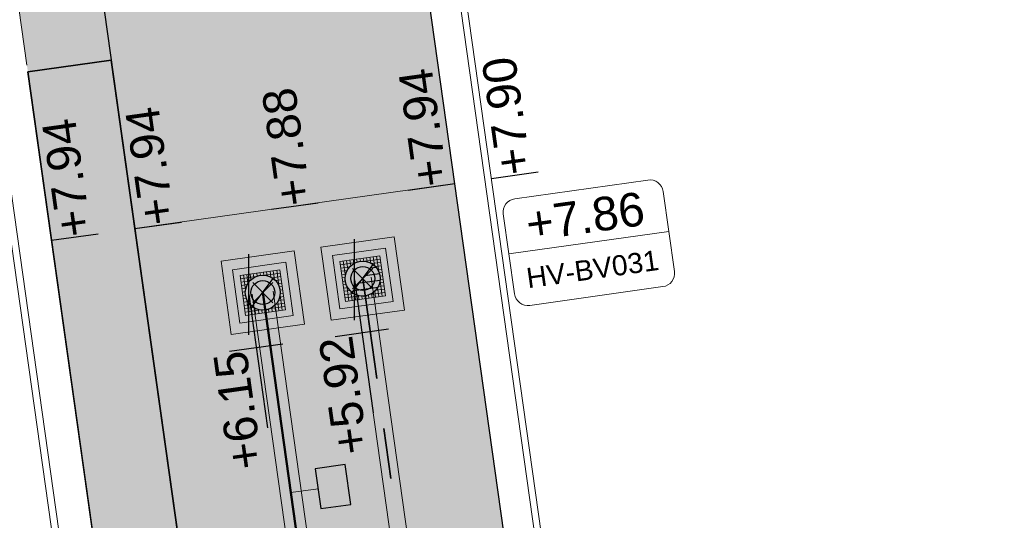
# Model space of a CAD drawing. Extents: x 98477 to 100410, y 398052 to 398969.
# Tile 162 of 256: x 98533.69 to 98548.32, y 398437.98 to 398445.42. Entities that reach past the tile are written whole.
import ezdxf
from ezdxf.enums import TextEntityAlignment as Align

# ---------------------------------------------------------------- set-up
doc = ezdxf.new("R2010")
doc.units = 0
for name, pattern in [('AL-NUTSTRACE', [17, 5, -3.5, 0, -3.5, 5]), ('RI-DWA', [9.75, 4.5, -0.75, 0.75, -0.75, 0.75, -0.75, 0.75, -0.75]), ('RI-RWA', [8.25, 4.5, -0.75, 0.75, -0.75, 0.75, -0.75])]:
    doc.linetypes.add(name, pattern=pattern)
for name, color, linetype, lineweight in [('N-GW-hoogtelijn laagte NAP +7.50', 90, 'AL-HOOGTELIJN +7.50', 18), ('N-KO-kantbegrenzing grondwerk', 70, 'Continuous', 25), ('N-KO-kantverharding', 2, 'Continuous', 25), ('N-RI-DWA b.o.b.', 24, 'Continuous', 25), ('N-RI-DWA hoofdriool', 24, 'RI-DWA', 35), ('N-RI-DWA hoofdriool buiswand', 24, 'Continuous', 13), ('N-RI-DWA put', 1, 'Continuous', 25), ('N-RI-DWA putdeksel', 7, 'Continuous', 18), ('N-RI-DWA putnummer', 24, 'Continuous', 18), ('N-RI-DWA putwand', 7, 'Continuous', 18), ('N-RI-RWA b.o.b.', 162, 'Continuous', 25), ('N-RI-RWA hoofdriool', 162, 'RI-RWA', 50), ('N-RI-RWA hoofdriool buiswand', 162, 'Continuous', 13), ('N-RI-RWA kolkaansluitleiding', 132, 'RI-RWA', 18), ('N-RI-RWA put', 1, 'Continuous', 25), ('N-RI-RWA putdeksel', 7, 'Continuous', 18), ('N-RI-RWA putnummer', 162, 'Continuous', 18), ('N-RI-RWA putwand', 7, 'Continuous', 18), ('N-RI-straatkolk', 7, 'Continuous', 25), ("N-VH-arcering 'MAT' grijs 251", 251, 'Continuous', 18), ('N-VH-arcering printbeton', 8, 'Continuous', 9), ('X-AL-hoogtelijn - Niv 1', 1, 'AL-HOOGTELIJN', 18), ('X-AL-nutstrace VERWERKT', 252, 'AL-NUTSTRACE', 18), ('X-AL-planthoogte VERWERKT', 180, 'Continuous', 25), ('X-AL-rapporttekening blauw', 125, 'Continuous', 25)]:
    doc.layers.add(name, color=color, linetype=linetype, lineweight=lineweight)
for name, color, linetype, plot in [('X-AL-contourlijnen', 30, 'Continuous', False), ('X-AL-hulplijn', 30, 'Continuous', False), ('X-AL-hulplijn riolering', 30, 'Continuous', False)]:
    doc.layers.add(name, color=color, linetype=linetype, plot=plot)
doc.styles.add('CS Annotative', font='arial.ttf')
doc.styles.get("Standard").update_dxf_attribs({"font": 'txt.shx'})
doc.linetypes.add('AL-HOOGTELIJN', pattern='A,10,-1.5,["H",Standard,S=0.9,R=0,X=-0.3,Y=-0.45],-1.5,30', length=43)
doc.linetypes.add('AL-HOOGTELIJN +7.50', pattern='A,7.5,-1.5,["+7.50",Standard,S=0.9,R=0,X=-0.3,Y=-0.45],-4.5,22.5', length=36)

# ---------------------------------------------------------------- blocks, each defined once
blk = doc.blocks.new('*U63')
h = blk.add_hatch(color=256)
h.dxf.hatch_style = 1
h.paths.add_polyline_path([(-0.156, -0.208, 0.618819), (0.26, 0, 0.235469), (0.156, 0.208)])
at = {"flags": 128}
blk.add_lwpolyline([(-0.156, -0.208), (0.156, 0.208)], dxfattribs=at)
blk.add_circle((0, 0), 0.26)
at = {"layer": 'N-RI-RWA putdeksel', "flags": 128}
blk.add_lwpolyline([(-0.255, -0.339), (0.339, -0.255), (0.255, 0.339), (-0.339, 0.255)], close=True, dxfattribs=at)
at = {"layer": 'N-RI-RWA putdeksel', "lineweight": 5, "flags": 128}
for points in [[(-0.042, 0.297), (-0.036, 0.257)], [(0.008, 0.304), (0.014, 0.26)], [(0.057, 0.311), (0.066, 0.252)], [(0.107, 0.318), (0.119, 0.231)], [(0.156, 0.325), (0.175, 0.192)], [(0.206, 0.332), (0.238, 0.106)], [(-0.332, 0.206), (-0.106, 0.238)], [(-0.325, 0.156), (-0.192, 0.175)], [(-0.289, 0.262), (-0.258, 0.036)], [(-0.24, 0.269), (-0.221, 0.137)], [(-0.19, 0.276), (-0.178, 0.189)], [(-0.141, 0.283), (-0.132, 0.224)], [(-0.091, 0.29), (-0.085, 0.246)], [(0.036, 0.258), (0.262, 0.289)], [(0.137, 0.221), (0.269, 0.24)], [(0.189, 0.178), (0.276, 0.19)], [(-0.318, 0.107), (-0.231, 0.119)], [(-0.311, 0.057), (-0.252, 0.066)], [(-0.304, 0.008), (-0.26, 0.014)], [(0.224, 0.132), (0.283, 0.141)], [(0.246, 0.085), (0.29, 0.091)], [(0.257, 0.036), (0.297, 0.042)], [(-0.297, -0.042), (-0.257, -0.036)], [(-0.29, -0.091), (-0.246, -0.085)], [(-0.283, -0.141), (-0.224, -0.132)], [(-0.238, -0.106), (-0.206, -0.332)], [(0.221, -0.137), (0.24, -0.269)], [(0.231, -0.119), (0.318, -0.107)], [(0.252, -0.066), (0.311, -0.057)], [(0.258, -0.036), (0.289, -0.262)], [(0.26, -0.014), (0.304, -0.008)], [(-0.276, -0.19), (-0.189, -0.178)], [(-0.269, -0.24), (-0.137, -0.221)], [(-0.262, -0.289), (-0.036, -0.258)], [(-0.175, -0.192), (-0.156, -0.325)], [(-0.119, -0.231), (-0.107, -0.318)], [(-0.066, -0.252), (-0.057, -0.311)], [(-0.014, -0.26), (-0.008, -0.304)], [(0.036, -0.257), (0.042, -0.297)], [(0.085, -0.246), (0.091, -0.29)], [(0.106, -0.238), (0.332, -0.206)], [(0.132, -0.224), (0.141, -0.283)], [(0.178, -0.189), (0.19, -0.276)], [(0.192, -0.175), (0.325, -0.156)]]:
    blk.add_lwpolyline(points, dxfattribs=at)
at = {"layer": 'N-RI-RWA putwand', "flags": 128}
for points in [[(-0.468, -0.621), (0.621, -0.468), (0.468, 0.621), (-0.621, 0.468)], [(-0.34, -0.452), (0.452, -0.34), (0.34, 0.452), (-0.452, 0.34)]]:
    blk.add_lwpolyline(points, close=True, dxfattribs=at)
blk = doc.blocks.new('*U64')
h = blk.add_hatch()
h.set_pattern_fill('ANSI31', color=256, scale=0.8, angle=143)
h.set_pattern_definition([(188, (-3e-16, -1e-16), (0.013917, -0.099027), [])])
h.paths.add_polyline_path([(-0.156, -0.208, 0.618819), (0.26, 0, 0.235469), (0.156, 0.208)])
at = {"flags": 128}
blk.add_lwpolyline([(-0.156, -0.208), (0.156, 0.208)], dxfattribs=at)
blk.add_circle((0, 0), 0.26)
at = {"layer": 'N-RI-DWA putdeksel', "flags": 128}
blk.add_lwpolyline([(-0.255, -0.339), (0.339, -0.255), (0.255, 0.339), (-0.339, 0.255)], close=True, dxfattribs=at)
at = {"layer": 'N-RI-DWA putdeksel', "lineweight": 5, "flags": 128}
for points in [[(-0.042, 0.297), (-0.036, 0.257)], [(0.008, 0.304), (0.014, 0.26)], [(0.057, 0.311), (0.066, 0.252)], [(0.107, 0.318), (0.119, 0.231)], [(0.156, 0.325), (0.175, 0.192)], [(0.206, 0.332), (0.238, 0.106)], [(-0.332, 0.206), (-0.106, 0.238)], [(-0.325, 0.156), (-0.192, 0.175)], [(-0.289, 0.262), (-0.258, 0.036)], [(-0.24, 0.269), (-0.221, 0.137)], [(-0.19, 0.276), (-0.178, 0.189)], [(-0.141, 0.283), (-0.132, 0.224)], [(-0.091, 0.29), (-0.085, 0.246)], [(0.036, 0.258), (0.262, 0.289)], [(0.137, 0.221), (0.269, 0.24)], [(0.189, 0.178), (0.276, 0.19)], [(-0.318, 0.107), (-0.231, 0.119)], [(-0.311, 0.057), (-0.252, 0.066)], [(-0.304, 0.008), (-0.26, 0.014)], [(0.224, 0.132), (0.283, 0.141)], [(0.246, 0.085), (0.29, 0.091)], [(0.257, 0.036), (0.297, 0.042)], [(-0.297, -0.042), (-0.257, -0.036)], [(-0.29, -0.091), (-0.246, -0.085)], [(-0.283, -0.141), (-0.224, -0.132)], [(-0.238, -0.106), (-0.206, -0.332)], [(0.221, -0.137), (0.24, -0.269)], [(0.231, -0.119), (0.318, -0.107)], [(0.252, -0.066), (0.311, -0.057)], [(0.258, -0.036), (0.289, -0.262)], [(0.26, -0.014), (0.304, -0.008)], [(-0.276, -0.19), (-0.189, -0.178)], [(-0.269, -0.24), (-0.137, -0.221)], [(-0.262, -0.289), (-0.036, -0.258)], [(-0.175, -0.192), (-0.156, -0.325)], [(-0.119, -0.231), (-0.107, -0.318)], [(-0.066, -0.252), (-0.057, -0.311)], [(-0.014, -0.26), (-0.008, -0.304)], [(0.036, -0.257), (0.042, -0.297)], [(0.085, -0.246), (0.091, -0.29)], [(0.106, -0.238), (0.332, -0.206)], [(0.132, -0.224), (0.141, -0.283)], [(0.178, -0.189), (0.19, -0.276)], [(0.192, -0.175), (0.325, -0.156)]]:
    blk.add_lwpolyline(points, dxfattribs=at)
at = {"layer": 'N-RI-DWA putwand', "flags": 128}
for points in [[(-0.468, -0.621), (0.621, -0.468), (0.468, 0.621), (-0.621, 0.468)], [(-0.34, -0.452), (0.452, -0.34), (0.34, 0.452), (-0.452, 0.34)]]:
    blk.add_lwpolyline(points, close=True, dxfattribs=at)
blk = doc.blocks.new('*U102')
at = {"layer": 'X-AL-hulplijn', "flags": 128}
blk.add_lwpolyline([(0.347, 0.049), (-0.347, -0.049)], dxfattribs=at)
at = {"layer": 'X-AL-planthoogte VERWERKT', "linetype": 'Continuous', "style": 'CS Annotative'}
blk.add_attdef('HOOGTE-RECHTS', text='', height=0.5, rotation=262, dxfattribs=at).set_placement((0, 0), align=Align.MIDDLE_LEFT)
blk = doc.blocks.new('*U103')
at = {"layer": 'X-AL-hulplijn', "flags": 128}
blk.add_lwpolyline([(0.347, 0.049), (-0.347, -0.049)], dxfattribs=at)
at = {"layer": 'X-AL-planthoogte VERWERKT', "linetype": 'Continuous', "style": 'CS Annotative'}
blk.add_attdef('HOOGTE-RECHTS', text='', height=0.5, rotation=262, dxfattribs=at).set_placement((0, 0), align=Align.MIDDLE_LEFT)
blk = doc.blocks.new('*U104')
at = {"layer": 'X-AL-hulplijn', "flags": 128}
blk.add_lwpolyline([(0.347, 0.049), (-0.347, -0.049)], dxfattribs=at)
at = {"layer": 'X-AL-planthoogte VERWERKT', "linetype": 'Continuous', "style": 'CS Annotative'}
blk.add_attdef('HOOGTE-RECHTS', text='', height=0.5, rotation=262, dxfattribs=at).set_placement((0, 0), align=Align.MIDDLE_LEFT)
blk = doc.blocks.new('*U550')
at = {"layer": 'X-AL-hulplijn riolering'}
for points in [[(-0.628, 0.628), (0, 0), (0.628, 0.628, 0.414214)], [(0, 0), (-0.628, -0.628, 0.414214), (0.628, -0.628)]]:
    blk.add_hatch(color=256, dxfattribs=at).paths.add_polyline_path(points)
at = {"lineweight": 9}
blk.add_line((-31.226, -4.298), (-19.343, -2.628), dxfattribs=at)
blk.add_lwpolyline([(-29.679, -8.12), (-19.777, -6.728, 0.414214), (-18.926, -5.599), (-19.761, 0.343, 0.414214), (-20.89, 1.194), (-30.793, -0.198, 0.414214), (-31.644, -1.327), (-30.809, -7.269, 0.414214)], format="xyb", close=True)
at = {"layer": 'X-AL-hulplijn riolering'}
for points in [[(0.753, -0.753), (-0.753, 0.753)], [(0.753, 0.753), (-0.753, -0.753)]]:
    blk.add_lwpolyline(points, dxfattribs=at)
blk.add_circle((0, 0), 0.887, dxfattribs=at)
at = {"style": 'CS Annotative'}
for tag, height, p in [('HOOGTE', 2.5, (-25.56, -1.506)), ('NR', 1.5, (-25.01, -5.419))]:
    blk.add_attdef(tag, text='', height=height, rotation=8, dxfattribs=at).set_placement(p, align=Align.MIDDLE_CENTER)
blk = doc.blocks.new('*U112')
at = {"layer": 'X-AL-hulplijn riolering', "flags": 128}
for points in [[(0, -3), (0, 3)], [(0, 0), (1.392, -9.903)], [(2.537, -3.683), (-1.424, -4.239)]]:
    blk.add_lwpolyline(points, dxfattribs=at)
at = {"layer": 'N-RI-DWA b.o.b.', "linetype": 'Continuous', "style": 'CS Annotative'}
blk.add_attdef('B.o.b.links', text='', height=0.5, rotation=98, dxfattribs=at).set_placement((-0.285, -0.848), align=Align.MIDDLE_RIGHT)
blk = doc.blocks.new('*U113')
at = {"layer": 'X-AL-hulplijn riolering', "flags": 128}
for points in [[(0, -3), (0, 3)], [(0, 0), (1.392, -9.903)], [(2.537, -3.683), (-1.424, -4.239)]]:
    blk.add_lwpolyline(points, dxfattribs=at)
at = {"layer": 'N-RI-RWA b.o.b.', "linetype": 'Continuous', "style": 'CS Annotative'}
blk.add_attdef('B.o.b.links', text='', height=0.5, rotation=98, dxfattribs=at).set_placement((-0.285, -0.848), align=Align.MIDDLE_RIGHT)
blk = doc.blocks.new('*U558')
at = {"layer": 'X-AL-hulplijn riolering'}
for points in [[(-0.628, 0.628), (0, 0), (0.628, 0.628, 0.414214)], [(0, 0), (-0.628, -0.628, 0.414214), (0.628, -0.628)]]:
    blk.add_hatch(color=256, dxfattribs=at).paths.add_polyline_path(points)
at = {"lineweight": 9}
blk.add_line((10.851, 1.828), (22.734, 3.498), dxfattribs=at)
blk.add_lwpolyline([(12.398, -1.994), (22.301, -0.602, 0.414214), (23.152, 0.527), (22.317, 6.469, 0.414214), (21.187, 7.32), (11.285, 5.928, 0.414214), (10.433, 4.799), (11.268, -1.143, 0.414214)], format="xyb", close=True)
at = {"layer": 'X-AL-hulplijn riolering'}
for points in [[(0.753, -0.753), (-0.753, 0.753)], [(0.753, 0.753), (-0.753, -0.753)]]:
    blk.add_lwpolyline(points, dxfattribs=at)
blk.add_circle((0, 0), 0.887, dxfattribs=at)
at = {"style": 'CS Annotative'}
for tag, height, p in [('HOOGTE', 2.5, (16.518, 4.619)), ('NR', 1.5, (17.068, 0.706))]:
    blk.add_attdef(tag, text='', height=height, rotation=8, dxfattribs=at).set_placement(p, align=Align.MIDDLE_CENTER)
blk = doc.blocks.new('*U794')
blk.add_lwpolyline([(-1.323, 1.329), (-0.905, -1.642), (1.323, -1.329), (0.905, 1.642)], close=True)
blk.add_solid([(-1.323, 1.329), (0.905, 1.642), (-1.323, 1.329), (-0.905, -1.642)])

msp = doc.modelspace()

# ---------------------------------------------------------------- hatches: boundary and pattern name
at = {"layer": "N-VH-arcering 'MAT' grijs 251"}
h = msp.add_hatch(color=256, dxfattribs=at)
h.dxf.hatch_style = 1
edge = h.paths.add_edge_path()
edge.add_line((98801.71, 398275.503), (98759.079, 398269.511))
edge.add_arc((98758.557, 398273.225), 3.75, 188, 278, ccw=False)
edge.add_line((98754.843, 398272.703), (98754.732, 398273.495))
edge.add_arc((98759.436, 398274.156), 4.75, 98, 188, ccw=False)
edge.add_line((98758.775, 398278.86), (98802.644, 398285.025))
edge.add_arc((98800.8, 398298.146), 13.25, 278, 315.3696)
edge.add_arc((98814.321, 398284.798), 5.75, 98, 135.3696, ccw=False)
edge.add_line((98813.521, 398290.492), (98817.945, 398291.114))
edge.add_arc((98818.745, 398285.42), 5.75, 8, 98, ccw=False)
edge.add_line((98824.439, 398286.22), (98832.122, 398231.557))
edge.add_arc((98824.447, 398230.479), 7.75, -36.9034, 8, ccw=False)
edge.add_line((98830.645, 398225.825), (98822.025, 398214.347))
edge.add_arc((98828.622, 398209.393), 8.25, 143.0966, 188)
edge.add_line((98820.453, 398208.245), (98820.952, 398204.691))
edge.add_line((98820.952, 398204.691), (98824.988, 398175.974))
edge.add_line((98824.988, 398175.974), (98826.345, 398166.319))
edge.add_arc((98829.563, 398166.771), 3.25, 188, 278)
edge.add_line((98830.016, 398163.553), (98845.496, 398165.728))
edge.add_line((98845.496, 398165.728), (98850.051, 398166.368))
edge.add_line((98850.051, 398166.368), (98871.26, 398169.349))
edge.add_line((98871.26, 398169.349), (98879.777, 398170.546))
edge.add_line((98879.777, 398170.546), (98895.918, 398172.814))
edge.add_line((98895.918, 398172.814), (98895.013, 398179.251))
edge.add_line((98895.013, 398179.251), (98835.845, 398170.936))
edge.add_arc((98835.184, 398175.639), 4.75, 188, 278, ccw=False)
edge.add_line((98830.48, 398174.978), (98825.977, 398207.018))
edge.add_arc((98833.652, 398208.097), 7.75, 143.0966, 188, ccw=False)
edge.add_line((98827.454, 398212.751), (98836.074, 398224.229))
edge.add_arc((98829.477, 398229.183), 8.25, 323.0966, 368)
edge.add_line((98837.646, 398230.331), (98837.342, 398232.493))
edge.add_line((98837.342, 398232.493), (98837.342, 398232.493))
edge.add_line((98837.342, 398232.493), (98829.688, 398286.958))
edge.add_arc((98835.382, 398287.758), 5.75, 98, 188, ccw=False)
edge.add_line((98834.582, 398293.452), (98882.505, 398300.187))
edge.add_arc((98883.618, 398292.265), 8, 11.632, 98, ccw=False)
edge.add_line((98891.454, 398293.878), (98891, 398296.086))
edge.add_line((98891, 398296.086), (98889.023, 398305.688))
edge.add_line((98889.023, 398305.688), (98888.557, 398307.974))
edge.add_line((98888.557, 398307.974), (98887.385, 398314.76))
edge.add_arc((98879.502, 398313.398), 8, -82, 9.8011, ccw=False)
edge.add_line((98880.615, 398305.476), (98872.945, 398304.398))
edge.add_arc((98872.423, 398308.111), 3.75, 189.4265, 278, ccw=False)
edge.add_arc((92946.735, 397324.304), 6003.05, 9.426501, 10.6116601)
edge.add_line((98847.121, 398429.774), (98842.313, 398429.098))
edge.add_arc((92946.735, 397324.304), 5998.2, 9.4285467, 10.6137733, ccw=False)
edge.add_arc((98860.089, 398306.469), 3.84, -81.4341, 6.6574, ccw=False)
edge.add_line((98860.661, 398302.671), (98847.185, 398300.777))
edge.add_line((98847.185, 398300.777), (98842.63, 398300.137))
edge.add_line((98842.63, 398300.137), (98820.151, 398296.978))
edge.add_arc((98819.35, 398302.672), 5.75, 188, 278, ccw=False)
edge.add_line((98813.656, 398301.872), (98812.306, 398311.477))
edge.add_line((98812.306, 398311.477), (98811.109, 398319.994))
edge.add_line((98811.109, 398319.994), (98809.244, 398333.263))
edge.add_line((98809.244, 398333.263), (98808.674, 398337.323))
edge.add_line((98808.674, 398337.323), (98807.714, 398344.156))
edge.add_line((98807.714, 398344.156), (98807.707, 398344.206))
edge.add_line((98807.707, 398344.206), (98811.668, 398344.762))
edge.add_line((98811.668, 398344.762), (98829.492, 398347.268))
edge.add_line((98829.492, 398347.268), (98831.968, 398347.616))
edge.add_line((98831.968, 398347.616), (98831.064, 398354.052))
edge.add_line((98831.064, 398354.052), (98828.588, 398353.704))
edge.add_line((98828.588, 398353.704), (98810.763, 398351.199))
edge.add_line((98810.763, 398351.199), (98806.802, 398350.643))
edge.add_line((98806.802, 398350.643), (98806.795, 398350.692))
edge.add_line((98806.795, 398350.692), (98805.146, 398362.424))
edge.add_line((98805.146, 398362.424), (98805.048, 398363.12))
edge.add_line((98805.048, 398363.12), (98803.991, 398370.646))
edge.add_line((98803.991, 398370.646), (98802.488, 398381.341))
edge.add_line((98802.488, 398381.341), (98801.43, 398388.867))
edge.add_line((98801.43, 398388.867), (98799.927, 398399.562))
edge.add_line((98799.927, 398399.562), (98798.869, 398407.088))
edge.add_line((98798.869, 398407.088), (98797.366, 398417.783))
edge.add_line((98797.366, 398417.783), (98796.795, 398421.843))
edge.add_line((98796.795, 398421.843), (98795.884, 398428.329))
edge.add_line((98795.884, 398428.329), (98795.877, 398428.379))
edge.add_line((98795.877, 398428.379), (98799.838, 398428.935))
edge.add_line((98799.838, 398428.935), (98817.663, 398431.44))
edge.add_line((98817.663, 398431.44), (98820.138, 398431.788))
edge.add_line((98820.138, 398431.788), (98819.234, 398438.225))
edge.add_line((98819.234, 398438.225), (98816.758, 398437.877))
edge.add_line((98816.758, 398437.877), (98798.933, 398435.372))
edge.add_line((98798.933, 398435.372), (98794.972, 398434.815))
edge.add_line((98794.972, 398434.815), (98794.965, 398434.865))
edge.add_line((98794.965, 398434.865), (98793.379, 398446.154))
edge.add_line((98793.379, 398446.154), (98792.739, 398450.709))
edge.add_line((98792.739, 398450.709), (98789.338, 398474.904))
edge.add_line((98789.338, 398474.904), (98783.892, 398474.138))
edge.add_line((98783.892, 398474.138), (98786.763, 398453.707))
edge.add_arc((98782.059, 398453.046), 4.75, -82, 8, ccw=False)
edge.add_line((98782.72, 398448.342), (98773.115, 398446.992))
edge.add_line((98773.115, 398446.992), (98764.599, 398445.795))
edge.add_line((98764.599, 398445.795), (98743.407, 398442.817))
edge.add_line((98743.407, 398442.817), (98734.891, 398441.62))
edge.add_line((98734.891, 398441.62), (98611.8, 398424.321))
edge.add_line((98611.8, 398424.321), (98607.657, 398453.801))
edge.add_arc((98611.637, 398454.122), 3.993, 101.3918, 184.6082, ccw=False)
edge.add_line((98610.849, 398458.036), (98611.839, 398458.175))
edge.add_line((98611.839, 398458.175), (98639.566, 398462.072))
edge.add_line((98639.566, 398462.072), (98641.547, 398462.351))
edge.add_line((98641.547, 398462.351), (98659.372, 398464.856))
edge.add_line((98659.372, 398464.856), (98661.847, 398465.204))
edge.add_line((98661.847, 398465.204), (98660.943, 398471.64))
edge.add_line((98660.943, 398471.64), (98649.901, 398470.089))
edge.add_line((98649.901, 398470.089), (98624.649, 398466.54))
edge.add_line((98624.649, 398466.54), (98622.669, 398466.261))
edge.add_line((98622.669, 398466.261), (98604.844, 398463.756))
edge.add_line((98604.844, 398463.756), (98602.864, 398463.478))
edge.add_line((98602.864, 398463.478), (98594.941, 398462.365))
edge.add_line((98594.941, 398462.365), (98576.275, 398459.741))
edge.add_line((98576.275, 398459.741), (98577.18, 398453.304))
edge.add_line((98577.18, 398453.304), (98578.17, 398453.444))
edge.add_line((98578.17, 398453.444), (98598.471, 398456.294))
edge.add_arc((98598.792, 398452.314), 3.993, 11.4249, 94.6095, ccw=False)
edge.add_line((98602.706, 398453.105), (98606.849, 398423.625))
edge.add_line((98606.849, 398423.625), (98548.819, 398415.469))
edge.add_arc((98548.158, 398420.173), 4.75, 188, 278, ccw=False)
edge.add_line((98543.454, 398419.512), (98539.768, 398445.74))
edge.add_line((98539.768, 398445.74), (98538.976, 398445.629))
edge.add_line((98538.976, 398445.629), (98538.732, 398447.362))
edge.add_line((98538.732, 398447.362), (98534.771, 398446.805))
edge.add_line((98534.771, 398446.805), (98536.53, 398434.292))
edge.add_line((98536.53, 398434.292), (98537.17, 398429.737))
edge.add_line((98537.17, 398429.737), (98538.395, 398421.022))
edge.add_line((98538.395, 398421.022), (98539.035, 398416.467))
edge.add_line((98539.035, 398416.467), (98541.025, 398402.306))
edge.add_line((98541.025, 398402.306), (98541.665, 398397.751))
edge.add_line((98541.665, 398397.751), (98543.656, 398383.59))
edge.add_line((98543.656, 398383.59), (98544.296, 398379.035))
edge.add_line((98544.296, 398379.035), (98545.604, 398369.727))
edge.add_arc((98543.871, 398369.483), 1.75, -82, 8, ccw=False)
edge.add_line((98544.115, 398367.75), (98522.477, 398364.709))
edge.add_line((98522.477, 398364.709), (98523.215, 398359.461))
edge.add_line((98523.215, 398359.461), (98545.05, 398362.529))
edge.add_line((98545.05, 398362.529), (98549.605, 398363.17))
edge.add_line((98549.605, 398363.17), (98564.162, 398365.215))
edge.add_arc((98564.824, 398360.512), 4.75, 8, 98, ccw=False)
edge.add_line((98569.527, 398361.173), (98576.5, 398311.56))
edge.add_arc((98571.796, 398310.899), 4.75, -82, 8, ccw=False)
edge.add_line((98572.457, 398306.195), (98563.842, 398304.985))
edge.add_line((98563.842, 398304.985), (98559.287, 398304.344))
edge.add_line((98559.287, 398304.344), (98541.016, 398301.777))
edge.add_line((98541.016, 398301.777), (98541.754, 398296.528))
edge.add_line((98541.754, 398296.528), (98553.885, 398298.233))
edge.add_arc((98554.128, 398296.5), 1.75, 8, 98, ccw=False)
edge.add_line((98555.861, 398296.744), (98557.35, 398286.148))
edge.add_line((98557.35, 398286.148), (98557.99, 398281.593))
edge.add_line((98557.99, 398281.593), (98560.134, 398266.343))
edge.add_line((98560.134, 398266.343), (98560.774, 398261.787))
edge.add_line((98560.774, 398261.787), (98562.917, 398246.537))
edge.add_line((98562.917, 398246.537), (98563.557, 398241.982))
edge.add_line((98563.557, 398241.982), (98565.701, 398226.732))
edge.add_line((98565.701, 398226.732), (98566.341, 398222.177))
edge.add_line((98566.341, 398222.177), (98567.566, 398213.462))
edge.add_line((98567.566, 398213.462), (98568.206, 398208.907))
edge.add_line((98568.206, 398208.907), (98576.531, 398149.669))
edge.add_line((98576.531, 398149.669), (98576.556, 398149.491))
edge.add_line((98576.556, 398149.491), (98535.46, 398143.715))
edge.add_line((98535.46, 398143.715), (98536.347, 398137.407))
edge.add_line((98536.347, 398137.407), (98537.337, 398137.546))
edge.add_line((98537.337, 398137.546), (98577.443, 398143.183))
edge.add_line((98577.443, 398143.183), (98578.765, 398133.775))
edge.add_line((98578.765, 398133.775), (98538.659, 398128.139))
edge.add_line((98538.659, 398128.139), (98537.669, 398128))
edge.add_line((98537.669, 398128), (98538.573, 398121.563))
edge.add_line((98538.573, 398121.563), (98579.669, 398127.339))
edge.add_line((98579.669, 398127.339), (98579.676, 398127.289))
edge.add_line((98579.676, 398127.289), (98580.766, 398119.535))
edge.add_line((98580.766, 398119.535), (98582.575, 398106.662))
edge.add_line((98582.575, 398106.662), (98583.062, 398103.196))
edge.add_line((98583.062, 398103.196), (98584.872, 398090.322))
edge.add_line((98584.872, 398090.322), (98585.359, 398086.856))
edge.add_line((98585.359, 398086.856), (98587.168, 398073.983))
edge.add_line((98587.168, 398073.983), (98588.149, 398067.001))
edge.add_arc((98585.921, 398066.688), 2.25, -71.0527, 8, ccw=False)
edge.add_line((98586.652, 398064.56), (98587.088, 398064.71))
edge.add_line((98587.088, 398064.71), (98595.765, 398067.689))
edge.add_line((98595.765, 398067.689), (98596.093, 398067.801))
edge.add_arc((98595.362, 398069.929), 2.25, 188, 288.9473, ccw=False)
edge.add_line((98593.134, 398069.616), (98582.466, 398145.525))
edge.add_arc((98587.169, 398146.186), 4.75, 98, 188, ccw=False)
edge.add_line((98586.508, 398150.89), (98609.067, 398154.06))
edge.add_line((98609.067, 398154.06), (98621.308, 398156.2))
edge.add_line((98621.308, 398156.2), (98618.713, 398174.661))
edge.add_line((98618.713, 398174.661), (98600.889, 398172.156))
edge.add_line((98600.889, 398172.156), (98602.706, 398159.225))
edge.add_line((98602.706, 398159.225), (98585.673, 398156.831))
edge.add_arc((98585.086, 398161.633), 4.838, 189.0296, 276.9704, ccw=False)
edge.add_line((98580.308, 398160.874), (98573.635, 398208.357))
edge.add_line((98573.635, 398208.357), (98572.717, 398214.893))
edge.add_line((98572.717, 398214.893), (98570.017, 398234.104))
edge.add_line((98570.017, 398234.104), (98569.098, 398240.64))
edge.add_line((98569.098, 398240.64), (98568.632, 398243.957))
edge.add_line((98568.632, 398243.957), (98568.166, 398247.275))
edge.add_arc((98572.869, 398247.936), 4.75, 98, 188, ccw=False)
edge.add_line((98572.208, 398252.64), (98597.856, 398256.244))
edge.add_line((98597.856, 398256.244), (98604.392, 398257.163))
edge.add_line((98604.392, 398257.163), (98619.642, 398259.306))
edge.add_line((98619.642, 398259.306), (98626.178, 398260.225))
edge.add_line((98626.178, 398260.225), (98639.447, 398262.089))
edge.add_line((98639.447, 398262.089), (98639.497, 398262.096))
edge.add_line((98639.497, 398262.096), (98640.054, 398258.135))
edge.add_line((98640.054, 398258.135), (98641.863, 398245.262))
edge.add_line((98641.863, 398245.262), (98642.141, 398243.281))
edge.add_line((98642.141, 398243.281), (98643.255, 398235.359))
edge.add_line((98643.255, 398235.359), (98644.577, 398225.952))
edge.add_line((98644.577, 398225.952), (98646.038, 398215.554))
edge.add_line((98646.038, 398215.554), (98646.386, 398213.078))
edge.add_line((98646.386, 398213.078), (98652.823, 398213.983))
edge.add_line((98652.823, 398213.983), (98652.475, 398216.458))
edge.add_line((98652.475, 398216.458), (98651.709, 398221.905))
edge.add_line((98651.709, 398221.905), (98651.431, 398223.885))
edge.add_line((98651.431, 398223.885), (98649.622, 398236.759))
edge.add_line((98649.622, 398236.759), (98649.343, 398238.739))
edge.add_line((98649.343, 398238.739), (98646.49, 398259.04))
edge.add_line((98646.49, 398259.04), (98645.934, 398263.001))
edge.add_line((98645.934, 398263.001), (98645.983, 398263.008))
edge.add_line((98645.983, 398263.008), (98654.398, 398264.191))
edge.add_line((98654.398, 398264.191), (98722.625, 398273.779))
edge.add_line((98722.625, 398273.779), (98731.142, 398274.976))
edge.add_line((98731.142, 398274.976), (98743.97, 398276.779))
edge.add_arc((98744.557, 398271.977), 4.838, 9.0296, 96.9704, ccw=False)
edge.add_line((98749.335, 398272.737), (98750.727, 398262.834))
edge.add_line((98750.727, 398262.834), (98752.41, 398263.07))
edge.add_line((98752.41, 398263.07), (98756.966, 398263.711))
edge.add_line((98756.966, 398263.711), (98772.216, 398265.854))
edge.add_line((98772.216, 398265.854), (98776.771, 398266.494))
edge.add_line((98776.771, 398266.494), (98795.982, 398269.194))
edge.add_line((98795.982, 398269.194), (98800.537, 398269.834))
edge.add_line((98800.537, 398269.834), (98802.468, 398270.106))
edge.add_line((98802.468, 398270.106), (98801.71, 398275.503))
edge = h.paths.add_edge_path(flags=16)
edge.add_line((98744.062, 398333.464), (98751.984, 398334.577))
edge.add_line((98751.984, 398334.577), (98753.966, 398334.856))
edge.add_line((98753.966, 398334.856), (98764.363, 398336.317))
edge.add_line((98764.363, 398336.317), (98764.363, 398336.317))
edge.add_line((98764.363, 398336.317), (98766.343, 398336.595))
edge.add_line((98766.343, 398336.595), (98774.265, 398337.708))
edge.add_line((98774.265, 398337.708), (98774.247, 398337.837))
edge.add_line((98774.247, 398337.837), (98802.49, 398341.806))
edge.add_line((98802.49, 398341.806), (98803.019, 398338.043))
edge.add_line((98803.019, 398338.043), (98808.474, 398299.225))
edge.add_arc((98800.8, 398298.146), 7.75, -82, 8, ccw=False)
edge.add_line((98801.878, 398290.472), (98771.967, 398286.268))
edge.add_line((98771.967, 398286.268), (98767.412, 398285.628))
edge.add_line((98767.412, 398285.628), (98755.133, 398283.902))
edge.add_line((98755.133, 398283.902), (98746.617, 398282.705))
edge.add_line((98746.617, 398282.705), (98730.376, 398280.423))
edge.add_line((98730.376, 398280.423), (98721.86, 398279.226))
edge.add_line((98721.86, 398279.226), (98654.328, 398269.735))
edge.add_arc((98653.667, 398274.439), 4.75, 188, 278, ccw=False)
edge.add_line((98648.963, 398273.778), (98644.134, 398308.14))
edge.add_line((98644.134, 398308.14), (98642.937, 398316.656))
edge.add_line((98642.937, 398316.656), (98640.3, 398335.422))
edge.add_line((98640.3, 398335.422), (98638.121, 398335.116))
edge.add_line((98638.121, 398335.116), (98637.23, 398334.99))
edge.add_line((98637.23, 398334.99), (98635.051, 398334.684))
edge.add_line((98635.051, 398334.684), (98635.74, 398329.782))
edge.add_line((98635.74, 398329.782), (98636.937, 398321.266))
edge.add_line((98636.937, 398321.266), (98638.385, 398310.967))
edge.add_line((98638.385, 398310.967), (98639.025, 398306.412))
edge.add_line((98639.025, 398306.412), (98641.168, 398291.162))
edge.add_line((98641.168, 398291.162), (98642.365, 398282.646))
edge.add_line((98642.365, 398282.646), (98643.715, 398273.04))
edge.add_arc((98639.011, 398272.379), 4.75, -82, 8, ccw=False)
edge.add_line((98639.672, 398267.675), (98619.322, 398264.815))
edge.add_line((98619.322, 398264.815), (98614.272, 398264.105))
edge.add_line((98614.272, 398264.105), (98593.922, 398261.245))
edge.add_arc((98593.261, 398265.949), 4.75, 188, 278, ccw=False)
edge.add_line((98588.557, 398265.288), (98581.779, 398313.514))
edge.add_line((98581.779, 398313.514), (98580.582, 398322.03))
edge.add_line((98580.582, 398322.03), (98575.231, 398360.106))
edge.add_line((98575.231, 398360.106), (98574.591, 398364.661))
edge.add_line((98574.591, 398364.661), (98572.663, 398378.377))
edge.add_line((98572.663, 398378.377), (98571.188, 398388.873))
edge.add_line((98571.188, 398388.873), (98568.516, 398407.887))
edge.add_arc((98573.22, 398408.548), 4.75, 98, 188, ccw=False)
edge.add_line((98572.559, 398413.251), (98607.119, 398418.109))
edge.add_line((98607.119, 398418.109), (98607.614, 398418.178))
edge.add_line((98607.614, 398418.178), (98611.584, 398389.936))
edge.add_line((98611.584, 398389.936), (98611.455, 398389.918))
edge.add_line((98611.455, 398389.918), (98613.264, 398377.044))
edge.add_line((98613.264, 398377.044), (98613.334, 398376.549))
edge.add_line((98613.334, 398376.549), (98626.207, 398378.358))
edge.add_line((98626.207, 398378.358), (98628.188, 398378.637))
edge.add_line((98628.188, 398378.637), (98636.11, 398379.75))
edge.add_line((98636.11, 398379.75), (98648.369, 398381.473))
edge.add_line((98648.369, 398381.473), (98647.465, 398387.91))
edge.add_line((98647.465, 398387.91), (98634.591, 398386.1))
edge.add_line((98634.591, 398386.1), (98632.492, 398385.805))
edge.add_line((98632.492, 398385.805), (98619.737, 398384.013))
edge.add_line((98619.737, 398384.013), (98617.509, 398383.7))
edge.add_line((98617.509, 398383.7), (98612.566, 398418.874))
edge.add_line((98612.566, 398418.874), (98613.061, 398418.944))
edge.add_line((98613.061, 398418.944), (98667.575, 398426.605))
edge.add_line((98667.575, 398426.605), (98722.089, 398434.267))
edge.add_line((98722.089, 398434.267), (98726.149, 398434.837))
edge.add_line((98726.149, 398434.837), (98759.422, 398439.513))
edge.add_line((98759.422, 398439.513), (98763.483, 398440.084))
edge.add_line((98763.483, 398440.084), (98783.486, 398442.895))
edge.add_arc((98784.147, 398438.192), 4.75, 8, 98, ccw=False)
edge.add_line((98788.851, 398438.853), (98795.615, 398390.726))
edge.add_arc((98790.911, 398390.065), 4.75, -82, 8, ccw=False)
edge.add_line((98791.572, 398385.361), (98787.363, 398384.769))
edge.add_line((98787.363, 398384.769), (98774.49, 398382.96))
edge.add_line((98774.49, 398382.96), (98766.122, 398381.784))
edge.add_line((98766.122, 398381.784), (98766.072, 398381.777))
edge.add_line((98766.072, 398381.777), (98764.945, 398389.798))
edge.add_line((98764.945, 398389.798), (98762.092, 398410.099))
edge.add_line((98762.092, 398410.099), (98761.953, 398411.089))
edge.add_line((98761.953, 398411.089), (98755.516, 398410.184))
edge.add_line((98755.516, 398410.184), (98755.655, 398409.194))
edge.add_line((98755.655, 398409.194), (98758.508, 398388.894))
edge.add_line((98758.508, 398388.894), (98759.636, 398380.872))
edge.add_line((98759.636, 398380.872), (98759.586, 398380.865))
edge.add_line((98759.586, 398380.865), (98748.792, 398379.348))
edge.add_line((98748.792, 398379.348), (98744.237, 398378.708))
edge.add_line((98744.237, 398378.708), (98741.316, 398378.298))
edge.add_line((98741.316, 398378.298), (98735.869, 398377.532))
edge.add_line((98735.869, 398377.532), (98732.948, 398377.122))
edge.add_line((98732.948, 398377.122), (98728.393, 398376.482))
edge.add_line((98728.393, 398376.482), (98718.319, 398375.066))
edge.add_arc((98720.442, 398359.964), 15.25, 98, 128)
edge.add_line((98711.053, 398371.981), (98707.249, 398369.01))
edge.add_line((98707.249, 398369.01), (98710.512, 398364.833))
edge.add_line((98710.512, 398364.833), (98713.62, 398367.262))
edge.add_arc((98721.254, 398357.324), 12.531, 99.3779, 127.5301, ccw=False)
edge.add_line((98719.212, 398369.688), (98728.557, 398371.001))
edge.add_line((98728.557, 398371.001), (98733.112, 398371.641))
edge.add_line((98733.112, 398371.641), (98743.906, 398373.158))
edge.add_line((98743.906, 398373.158), (98752.423, 398374.355))
edge.add_line((98752.423, 398374.355), (98763.216, 398375.872))
edge.add_line((98763.216, 398375.872), (98767.772, 398376.512))
edge.add_line((98767.772, 398376.512), (98793.321, 398380.103))
edge.add_arc((98793.768, 398376.291), 3.838, 9.3042, 96.6958, ccw=False)
edge.add_line((98797.556, 398376.911), (98799.602, 398362.354))
edge.add_line((98799.602, 398362.354), (98801.641, 398347.847))
edge.add_line((98801.641, 398347.847), (98801.71, 398347.352))
edge.add_line((98801.71, 398347.352), (98773.468, 398343.383))
edge.add_line((98773.468, 398343.383), (98773.361, 398344.145))
edge.add_line((98773.361, 398344.145), (98770.885, 398343.797))
edge.add_line((98770.885, 398343.797), (98758.012, 398341.988))
edge.add_line((98758.012, 398341.988), (98756.031, 398341.71))
edge.add_line((98756.031, 398341.71), (98743.158, 398339.9))
edge.add_line((98743.158, 398339.9), (98743.158, 398339.9))
edge.add_line((98743.158, 398339.9), (98742.167, 398339.761))
edge.add_line((98742.167, 398339.761), (98743.072, 398333.324))
edge.add_line((98743.072, 398333.324), (98744.062, 398333.464))
edge = h.paths.add_edge_path(flags=16)
edge.add_line((98545.99, 398402.903), (98545.74, 398404.686))
edge.add_arc((98550.444, 398405.347), 4.75, 98, 188, ccw=False)
edge.add_line((98549.783, 398410.05), (98557.705, 398411.164))
edge.add_arc((98558.366, 398406.46), 4.75, 8, 98, ccw=False)
edge.add_line((98563.07, 398407.121), (98563.355, 398405.091))
edge.add_line((98563.355, 398405.091), (98565.095, 398392.713))
edge.add_line((98565.095, 398392.713), (98565.443, 398390.237))
edge.add_line((98565.443, 398390.237), (98567.182, 398377.859))
edge.add_line((98567.182, 398377.859), (98567.468, 398375.829))
edge.add_arc((98562.764, 398375.168), 4.75, -82, 8, ccw=False)
edge.add_line((98563.425, 398370.464), (98555.503, 398369.35))
edge.add_arc((98554.842, 398374.054), 4.75, 188, 278, ccw=False)
edge.add_line((98550.138, 398373.393), (98549.887, 398375.176))
edge.add_line((98549.887, 398375.176), (98548.078, 398388.049))
edge.add_line((98548.078, 398388.049), (98547.8, 398390.03))
edge.add_line((98547.8, 398390.03), (98545.99, 398402.903))
edge = h.paths.add_edge_path(flags=16)
edge.add_line((98580.974, 398279.723), (98580.696, 398281.704))
edge.add_line((98580.696, 398281.704), (98579.235, 398292.102))
edge.add_line((98579.235, 398292.102), (98578.56, 398296.904))
edge.add_arc((98573.856, 398296.243), 4.75, 8, 98)
edge.add_line((98573.195, 398300.947), (98565.57, 398299.875))
edge.add_arc((98566.231, 398295.172), 4.75, 98, 186.1904)
edge.add_line((98561.508, 398294.659), (98561.506, 398294.659))
edge.add_line((98561.506, 398294.659), (98563.663, 398279.31))
edge.add_line((98563.663, 398279.31), (98563.942, 398277.329))
edge.add_line((98563.942, 398277.329), (98566.099, 398261.98))
edge.add_line((98566.099, 398261.98), (98566.101, 398261.981))
edge.add_arc((98570.782, 398262.79), 4.75, 189.8096, 278)
edge.add_line((98571.443, 398258.086), (98579.068, 398259.158))
edge.add_arc((98578.407, 398263.862), 4.75, 278, 368)
edge.add_line((98583.111, 398264.523), (98582.436, 398269.325))
edge.add_line((98582.436, 398269.325), (98580.974, 398279.723))
edge = h.paths.add_edge_path(flags=16)
edge.add_line((98615.081, 398162.782), (98614.489, 398166.998))
edge.add_arc((98612.756, 398166.755), 1.75, 8, 98)
edge.add_line((98612.512, 398168.488), (98608.551, 398167.931))
edge.add_arc((98608.795, 398166.198), 1.75, 98, 188)
edge.add_line((98607.062, 398165.955), (98607.654, 398161.738))
edge.add_arc((98609.387, 398161.982), 1.75, 188, 278)
edge.add_line((98609.631, 398160.249), (98613.592, 398160.805))
edge.add_arc((98613.348, 398162.538), 1.75, 278, 368)
at = {"layer": 'N-VH-arcering printbeton'}
h = msp.add_hatch(dxfattribs=at)
h.set_pattern_fill('CS-PRINTBETON', color=256)
h.set_pattern_definition([(45, (0, 0), (-0.3535533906, 0.3535533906), []), (45, (0.35, 0), (-0.3535533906, 0.3535533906), [0.5, -0.2])])
edge = h.paths.add_edge_path()
edge.add_line((98553.147, 398303.482), (98564.832, 398305.124))
edge.add_line((98564.832, 398305.124), (98572.457, 398306.195))
edge.add_arc((98571.796, 398310.899), 4.75, 278, 368)
edge.add_line((98576.5, 398311.56), (98569.527, 398361.173))
edge.add_arc((98564.824, 398360.512), 4.75, 8, 98)
edge.add_line((98564.162, 398365.215), (98549.605, 398363.17))
edge.add_line((98549.605, 398363.17), (98545.05, 398362.529))
edge.add_line((98545.05, 398362.529), (98523.215, 398359.461))
edge.add_line((98523.215, 398359.461), (98522.477, 398364.709))
edge.add_line((98522.477, 398364.709), (98544.115, 398367.75))
edge.add_arc((98543.871, 398369.483), 1.75, 278, 368)
edge.add_line((98545.604, 398369.727), (98544.296, 398379.035))
edge.add_line((98544.296, 398379.035), (98543.656, 398383.59))
edge.add_line((98543.656, 398383.59), (98541.665, 398397.751))
edge.add_line((98541.665, 398397.751), (98541.025, 398402.306))
edge.add_line((98541.025, 398402.306), (98539.035, 398416.467))
edge.add_line((98539.035, 398416.467), (98538.395, 398421.022))
edge.add_line((98538.395, 398421.022), (98537.17, 398429.737))
edge.add_line((98537.17, 398429.737), (98536.53, 398434.292))
edge.add_line((98536.53, 398434.292), (98535.05, 398444.824))
edge.add_line((98535.05, 398444.824), (98533.812, 398444.65))
edge.add_line((98533.812, 398444.65), (98544.436, 398369.057))
edge.add_line((98544.436, 398369.057), (98521.66, 398365.856))
edge.add_line((98521.66, 398365.856), (98522.745, 398358.132))
edge.add_line((98522.745, 398358.132), (98564.336, 398363.978))
edge.add_arc((98564.754, 398361.007), 3, 8, 98, ccw=False)
edge.add_line((98567.725, 398361.424), (98574.836, 398310.822))
edge.add_arc((98571.866, 398310.404), 3, -82, 8, ccw=False)
edge.add_line((98572.283, 398307.433), (98539.604, 398302.841))
edge.add_line((98539.604, 398302.841), (98540.69, 398295.116))
edge.add_line((98540.69, 398295.116), (98554.554, 398297.065))
edge.add_line((98554.554, 398297.065), (98575.318, 398149.317))
edge.add_line((98575.318, 398149.317), (98576.556, 398149.491))
edge.add_line((98576.556, 398149.491), (98576.531, 398149.669))
edge.add_line((98576.531, 398149.669), (98568.206, 398208.907))
edge.add_line((98568.206, 398208.907), (98567.566, 398213.462))
edge.add_line((98567.566, 398213.462), (98566.341, 398222.177))
edge.add_line((98566.341, 398222.177), (98565.701, 398226.732))
edge.add_line((98565.701, 398226.732), (98563.557, 398241.982))
edge.add_line((98563.557, 398241.982), (98562.917, 398246.537))
edge.add_line((98562.917, 398246.537), (98560.774, 398261.787))
edge.add_line((98560.774, 398261.787), (98560.134, 398266.343))
edge.add_line((98560.134, 398266.343), (98557.99, 398281.593))
edge.add_line((98557.99, 398281.593), (98557.35, 398286.148))
edge.add_line((98557.35, 398286.148), (98555.861, 398296.744))
edge.add_arc((98554.128, 398296.5), 1.75, 8, 98)
edge.add_line((98553.885, 398298.233), (98541.754, 398296.528))
edge.add_line((98541.754, 398296.528), (98541.016, 398301.777))
edge.add_line((98541.016, 398301.777), (98553.147, 398303.482))
at = {"layer": 'X-AL-rapporttekening blauw'}
h = msp.add_hatch(dxfattribs=at)
h.set_pattern_fill('ANSI31', color=256, scale=20)
h.set_pattern_definition([(45, (0, 0), (-0.3535533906, 0.3535533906), [])])
edge = h.paths.add_edge_path()
edge.add_line((98524.798, 398462.075), (98479.448, 398449.729))
edge.add_arc((98480.237, 398446.834), 3, 105.2304, 188.983)
edge.add_line((98477.273, 398446.365), (98539.385, 398053.451))
edge.add_arc((98541.46, 398053.779), 2.1, 188.983, 288.983)
edge.add_line((98542.143, 398051.793), (98543.151, 398052.14))
edge.add_arc((98542.468, 398054.125), 2.1, 288.983, 368.983)
edge.add_line((98544.542, 398054.453), (98483.054, 398443.422))
edge.add_arc((98485.029, 398443.734), 2, 105.2304, 188.983, ccw=False)
edge.add_line((98484.504, 398445.664), (98526.177, 398457.01))
edge.add_arc((98522.171, 398471.724), 15.25, 285.2304, 300.915)
edge.add_arc((98528.927, 398460.442), 2.1, 300.915, 400.1042)
edge.add_line((98530.533, 398461.795), (98529.847, 398462.61))
edge.add_arc((98528.241, 398461.257), 2.1, 40.1042, 120.1097)
edge.add_arc((98522.171, 398471.724), 10, 285.2304, 300.1097, ccw=False)

# ---------------------------------------------------------------- linework, layer by layer
at = {"layer": 'N-GW-hoogtelijn laagte NAP +7.50', "flags": 128}
msp.add_lwpolyline([(98533.798, 398444.749), (98533.525, 398446.692, 0.417589), (98531.243, 398448.391, -0.003814), (98529.247, 398448.102, 0.465998), (98500.65, 398402.768, -0.113168), (98505.147, 398349.368, 0.53296), (98515.019, 398340.483, -0.069821), (98527.272, 398341.8, 0.111268), (98558.144, 398347.715, -0.003796), (98566.377, 398351.229)], format="xyb", dxfattribs=at)
at = {"layer": 'N-KO-kantbegrenzing grondwerk', "flags": 128}
msp.add_lwpolyline([(98575.318, 398149.317), (98554.554, 398297.065), (98540.69, 398295.116), (98539.604, 398302.841), (98572.283, 398307.433, 0.414214), (98574.836, 398310.822), (98567.725, 398361.424, 0.414214), (98564.336, 398363.978), (98522.745, 398358.132), (98521.66, 398365.856), (98544.436, 398369.057), (98533.812, 398444.65), (98535.05, 398444.824)], format="xyb", dxfattribs=at)
at = {"layer": 'N-KO-kantverharding', "flags": 128}
msp.add_lwpolyline([(98543.454, 398419.512), (98539.768, 398445.74), (98538.976, 398445.629), (98538.732, 398447.362), (98534.771, 398446.805), (98536.53, 398434.292), (98537.17, 398429.737)], dxfattribs=at)
at = {"layer": 'N-RI-DWA hoofdriool'}
msp.add_lwpolyline([(98543.068, 398411.126), (98538.788, 398441.577)], dxfattribs=at)
at = {"layer": 'N-RI-DWA hoofdriool buiswand', "flags": 128}
for points in [[(98543.191, 398411.144), (98538.912, 398441.595)], [(98542.944, 398411.109), (98538.664, 398441.56)]]:
    msp.add_lwpolyline(points, dxfattribs=at)
at = {"layer": 'N-RI-RWA hoofdriool'}
msp.add_lwpolyline([(98541.373, 398412.403), (98537.303, 398441.368)], dxfattribs=at)
at = {"layer": 'N-RI-RWA hoofdriool buiswand', "flags": 128}
for points in [[(98541.217, 398412.381), (98537.147, 398441.346)], [(98541.529, 398412.425), (98537.459, 398441.39)]]:
    msp.add_lwpolyline(points, dxfattribs=at)
at = {"layer": 'N-RI-RWA kolkaansluitleiding', "flags": 128}
msp.add_lwpolyline([(98538.124, 398438.454), (98537.72, 398438.398)], dxfattribs=at)
at = {"layer": 'X-AL-contourlijnen', "flags": 128}
for points in [[(98543.454, 398419.512), (98539.768, 398445.74), (98538.976, 398445.629), (98538.732, 398447.362), (98534.771, 398446.805), (98536.53, 398434.292), (98537.17, 398429.737)], [(98537.17, 398429.737), (98536.53, 398434.292), (98535.05, 398444.824), (98533.812, 398444.65), (98544.436, 398369.057)]]:
    msp.add_lwpolyline(points, dxfattribs=at)
at = {"layer": 'X-AL-hoogtelijn - Niv 1', "flags": 128}
for points in [[(98606.041, 398425.783), (98602.7, 398449.55), (98565.912, 398444.379), (98564.526, 398454.24, -0.047278), (98540.12, 398446.471), (98543.9, 398419.574, 0.148331), (98544.999, 398417.204)], [(98605.928, 398425.868), (98602.615, 398449.437), (98565.827, 398444.266), (98564.445, 398454.097, -0.046866), (98540.232, 398446.393), (98543.999, 398419.588, 0.145241), (98545.038, 398417.311)], [(98520.906, 398443.721, 0.385734), (98502.555, 398403.377, -0.113168), (98507.127, 398349.087, 0.53296), (98514.531, 398342.423, -0.069825), (98527.337, 398343.799, 0.157268), (98568.068, 398355.391), (98567.23, 398361.355, 0.414214), (98564.406, 398363.482), (98522.32, 398357.568), (98521.095, 398366.282), (98543.871, 398369.483), (98533.235, 398445.162, -0.022872)], [(98520.93, 398443.623, 0.385585), (98502.65, 398403.407, -0.113168), (98507.226, 398349.073, 0.53296), (98514.507, 398342.52, -0.069825), (98527.34, 398343.899, 0.157035), (98567.96, 398355.44), (98567.131, 398361.341, 0.414214), (98564.42, 398363.383), (98522.234, 398357.455), (98520.982, 398366.367), (98543.758, 398369.568), (98533.15, 398445.047, -0.022652)]]:
    msp.add_lwpolyline(points, format="xyb", close=True, dxfattribs=at)
at = {"layer": 'X-AL-hoogtelijn - Niv 1', "ltscale": 0.25, "flags": 128}
msp.add_lwpolyline([(98540.155, 398442.988), (98535.402, 398442.32)], dxfattribs=at)
at = {"layer": 'X-AL-nutstrace VERWERKT', "const_width": 1.5, "flags": 128}
msp.add_lwpolyline([(98527.984, 398469.021, 0.120029), (98530.758, 398462.873, -0.131564), (98532.627, 398458.468), (98546.16, 398362.18), (98564.232, 398364.72, -0.414214), (98568.467, 398361.529), (98575.578, 398310.938, -0.431608), (98572.376, 398306.689), (98554.315, 398304.151), (98579.874, 398122.288)], format="xyb", dxfattribs=at)

# ---------------------------------------------------------------- block references
at = {"layer": 'N-RI-DWA b.o.b.'}
ref = msp.add_blockref('*U112', (98538.664, 398441.56), dxfattribs=dict(at, xscale=0.2, yscale=0.2, zscale=0.2))
ref.add_attrib('B.o.b.links', '+5.92', dxfattribs={"linetype": 'Continuous', "height": 0.5, "rotation": 98, "style": 'CS Annotative'}).set_placement((98538.379, 398440.712), align=Align.MIDDLE_RIGHT)
at = {"layer": 'N-RI-DWA put'}
msp.add_blockref('*U64', (98538.788, 398441.577), dxfattribs=at)
at = {"layer": 'N-RI-DWA putnummer'}
ref = msp.add_blockref('*U558', (98538.788, 398441.577), dxfattribs=dict(at, xscale=0.2, yscale=0.2, zscale=0.2))
ref.add_attrib('HOOGTE', '+7.86', dxfattribs={"linetype": 'Continuous', "height": 0.5, "rotation": 8, "style": 'CS Annotative'}).set_placement((98542.092, 398442.501), align=Align.MIDDLE_CENTER)
ref.add_attrib('NR', 'HV-BV031', dxfattribs={"linetype": 'Continuous', "height": 0.3, "rotation": 8, "style": 'CS Annotative'}).set_placement((98542.202, 398441.718), align=Align.MIDDLE_CENTER)
at = {"layer": 'N-RI-RWA b.o.b.'}
ref = msp.add_blockref('*U113', (98537.095, 398441.339), dxfattribs=dict(at, xscale=0.2, yscale=0.2, zscale=0.2))
ref.add_attrib('B.o.b.links', '+6.15', dxfattribs={"linetype": 'Continuous', "height": 0.5, "rotation": 98, "style": 'CS Annotative'}).set_placement((98536.81, 398440.491), align=Align.MIDDLE_RIGHT)
at = {"layer": 'N-RI-RWA put'}
msp.add_blockref('*U63', (98537.303, 398441.368), dxfattribs=at)
at = {"layer": 'N-RI-RWA putnummer'}
ref = msp.add_blockref('*U550', (98537.303, 398441.368), dxfattribs=dict(at, xscale=0.2, yscale=0.2, zscale=0.2))
ref.add_attrib('HOOGTE', '+7.90', dxfattribs={"linetype": 'Continuous', "height": 0.5, "rotation": 8, "style": 'CS Annotative'}).set_placement((98532.191, 398441.067), align=Align.MIDDLE_CENTER)
ref.add_attrib('NR', 'HW-BH044', dxfattribs={"linetype": 'Continuous', "height": 0.3, "rotation": 8, "style": 'CS Annotative'}).set_placement((98532.301, 398440.285), align=Align.MIDDLE_CENTER)
at = {"layer": 'N-RI-straatkolk', "xscale": 0.2, "yscale": 0.2, "zscale": 0.2}
msp.add_blockref('*U794', (98538.347, 398438.486), dxfattribs=at)
at = {"layer": 'X-AL-planthoogte VERWERKT'}
ref = msp.add_blockref('*U104', (98541.046, 398443.113), dxfattribs=dict(at, yscale=-0.9999999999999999, rotation=196.0000000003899))
ref.add_attrib('HOOGTE-RECHTS', '+7.90', dxfattribs={"linetype": 'Continuous', "height": 0.5, "rotation": 98, "style": 'CS Annotative'}).set_placement((98541.046, 398443.113), align=Align.MIDDLE_LEFT)
ref = msp.add_blockref('*U104', (98539.808, 398442.939), dxfattribs=dict(at, yscale=-0.9999999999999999, rotation=196.0000000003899))
ref.add_attrib('HOOGTE-RECHTS', '+7.94', dxfattribs={"linetype": 'Continuous', "height": 0.5, "rotation": 98, "style": 'CS Annotative'}).set_placement((98539.808, 398442.939), align=Align.MIDDLE_LEFT)
ref = msp.add_blockref('*U103', (98537.778, 398442.654), dxfattribs=dict(at, yscale=-0.9999999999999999, rotation=196.0000000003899))
ref.add_attrib('HOOGTE-RECHTS', '+7.88', dxfattribs={"linetype": 'Continuous', "height": 0.5, "rotation": 98, "style": 'CS Annotative'}).set_placement((98537.778, 398442.654), align=Align.MIDDLE_LEFT)
ref = msp.add_blockref('*U102', (98535.748, 398442.368), dxfattribs=dict(at, yscale=-0.9999999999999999, rotation=196.0000000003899))
ref.add_attrib('HOOGTE-RECHTS', '+7.94', dxfattribs={"linetype": 'Continuous', "height": 0.5, "rotation": 98, "style": 'CS Annotative'}).set_placement((98535.748, 398442.368), align=Align.MIDDLE_LEFT)
ref = msp.add_blockref('*U102', (98534.51, 398442.194), dxfattribs=dict(at, yscale=-0.9999999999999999, rotation=196.0000000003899))
ref.add_attrib('HOOGTE-RECHTS', '+7.94', dxfattribs={"linetype": 'Continuous', "height": 0.5, "rotation": 98, "style": 'CS Annotative'}).set_placement((98534.51, 398442.194), align=Align.MIDDLE_LEFT)

doc.saveas('drawing.dxf')
